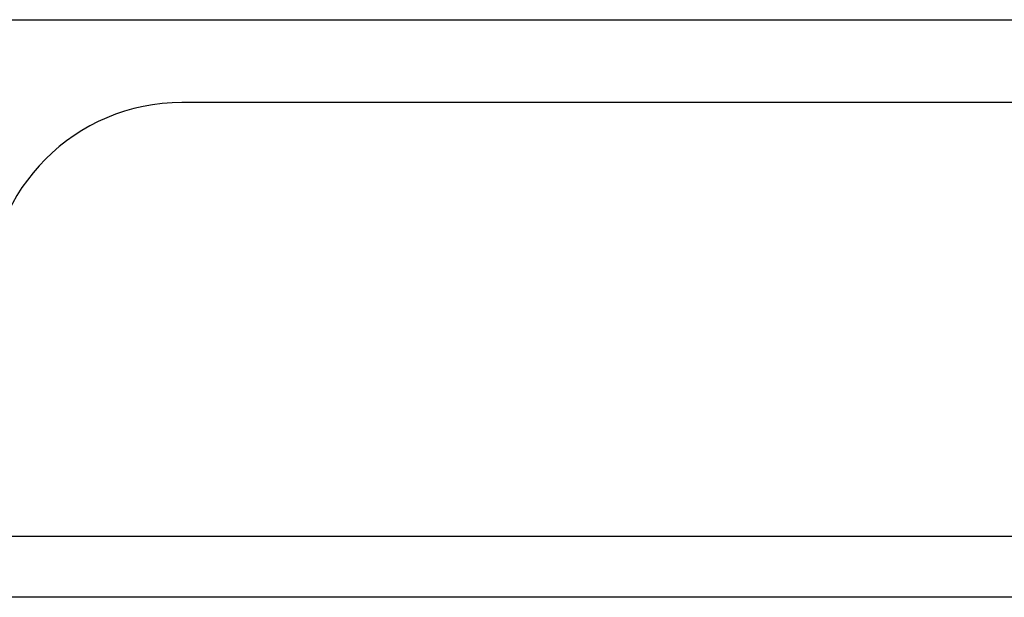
# Model space of a CAD drawing. Header units: inches. Extents: x 17 to 570, y 51 to 268.
# Tile 9 of 256: x 22.653 to 24.245, y 50.946 to 51.88. Entities that reach past the tile are written whole.
import ezdxf

# ---------------------------------------------------------------- set-up
doc = ezdxf.new("R2010")
doc.units = ezdxf.units.IN
doc.header["$MEASUREMENT"] = 0
doc.layers.add('Visible Edges(ANSI)', color=7, linetype='Continuous', lineweight=25)
doc.layers.add('Visible Tangent Edges(ANSI)', color=7, linetype='Continuous', lineweight=25)

msp = doc.modelspace()

# ---------------------------------------------------------------- linework, layer by layer
at = {"layer": 'Visible Edges(ANSI)'}
for p, q in [((22.4354, 51.8804), (37.3097, 51.8804)), ((36.83, 51.7464), (22.915, 51.7464)), ((76.776, 50.9464), (17.171, 50.9464))]:
    msp.add_line(p, q, dxfattribs=at)
msp.add_arc((22.915, 51.4344), 0.312, 90, 180, dxfattribs=at)
at = {"layer": 'Visible Tangent Edges(ANSI)'}
msp.add_line((17.171, 51.0454), (76.776, 51.0454), dxfattribs=at)

doc.saveas('drawing.dxf')
